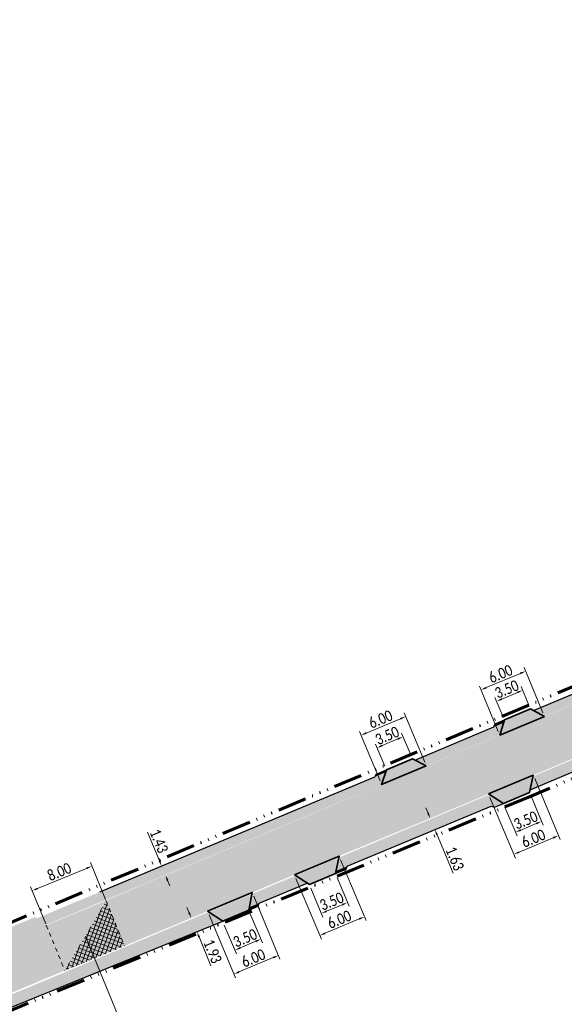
# Model space of a CAD drawing. Header units: millimetres. Extents: x 5493565 to 5508502, y 5765528 to 5769967.
# Tile 6 of 12: x 5507981 to 5508048, y 5765713 to 5765835. Entities that reach past the tile are written whole.
import ezdxf

# ---------------------------------------------------------------- set-up
doc = ezdxf.new("R2010")
doc.units = ezdxf.units.MM
doc.linetypes.add('2', pattern=[1, 0.5, -0.5])
doc.linetypes.add('ACAD_ISO14W100', pattern=[24, 12, -3, 0, -3, 0, -3, 0, -3])
for name, color, linetype, lineweight in [('! LINIA ROZGRANICZAJACA INWESTYCJĘ', 30, 'ACAD_ISO14W100', 60), ('!! Opisy Projektowe', 5, 'Continuous', 15), ('!! WYMIARY', 170, 'Continuous', 9), ('!KRAWĘDŹ CHDONIKA', 150, 'Continuous', 30), ('!Kresk.Zjazd.bez.przebudowy', 254, 'Continuous', 9)]:
    doc.layers.add(name, color=color, linetype=linetype, lineweight=lineweight)
for name, color, linetype, lineweight, true_color in [('!Krawędź.Zjazdu.Obramowanie', 7, 'Continuous', 35, 0xe448ef), ('!Kresk.Chod.-bez przebudowy', 7, 'Continuous', 9, 0xd9fecd), ('!Kreskowanie Chodnika', 7, 'Continuous', 9, 0xbdeeff), ('!Kreskowanie DROGA', 7, 'Continuous', 9, 0xfefedc), ('!KreskowanieZJAZDÓW', 7, 'Continuous', 9, 0xfeb09a), ('!ZNAKI POZIOME', 7, 'Continuous', 35, 0xb8c9ff)]:
    doc.layers.add(name, color=color, linetype=linetype, lineweight=lineweight, true_color=true_color)
doc.styles.get("Standard").update_dxf_attribs({"font": 'calibri.ttf', "width": 0.8, "height": 1.35})
doc.dimstyles.new('1_500', dxfattribs={"dimtxt": 1.35, "dimasz": 0.7, "dimexe": 0.5, "dimexo": 0.5, "dimgap": 0.2, "dimtad": 1, "dimzin": 0, "dimdsep": 46, "dimtxsty": 'Standard', "dimcen": 0.09, "dimclrd": 256, "dimclre": 256, "dimclrt": 256, "dimadec": 3, "dimazin": 0, "dimtfac": 1, "dimtofl": 0, "dimtmove": 0, "dimatfit": 0, "dimfxl": 0.5, "dimtolj": 1, "dimtzin": 0, "dimlwd": 9, "dimlwe": 9, "dimarcsym": 0})

# ---------------------------------------------------------------- blocks, each defined once
blk = doc.blocks.new('*D34')
at = {"layer": '!! WYMIARY', "lineweight": 9, "transparency": 16777216}
for p, q in [((5508009.39, 5765724.67), (5508010.9, 5765721.09)), ((5508006.17, 5765723.3), (5508007.68, 5765719.72)), ((5508010.07, 5765721.28), (5508008.13, 5765720.46))]:
    blk.add_line(p, q, dxfattribs=at)
at = {"layer": '!! WYMIARY', "transparency": 16777216}
for points in [[(5508010.02, 5765721.38), (5508010.11, 5765721.17), (5508010.71, 5765721.55)], [(5508008.09, 5765720.57), (5508008.18, 5765720.35), (5508007.49, 5765720.19)]]:
    blk.add_solid(points, dxfattribs=at)
at = {"layer": 'Defpoints', "color": 0, "transparency": 16777216}
for p in [(5508009.2, 5765725.13), (5508005.97, 5765723.76), (5508007.49, 5765720.19)]:
    blk.add_point(p, dxfattribs=at)
at = {"layer": '!! WYMIARY', "transparency": 16777216, "insert": (5508008.75, 5765721.69), "char_height": 1.35, "attachment_point": 5, "rotation": 22.9413}
blk.add_mtext('\\A1;3.50', dxfattribs=at)
blk = doc.blocks.new('*D35')
at = {"layer": '!! WYMIARY', "lineweight": 9, "transparency": 16777216}
for p, q in [((5508020.14, 5765729.2), (5508021.63, 5765725.62)), ((5508016.91, 5765727.86), (5508018.39, 5765724.28)), ((5508018.85, 5765725.01), (5508020.79, 5765725.82))]:
    blk.add_line(p, q, dxfattribs=at)
at = {"layer": '!! WYMIARY', "transparency": 16777216}
for points in [[(5508020.74, 5765725.92), (5508020.83, 5765725.71), (5508021.43, 5765726.08)], [(5508018.81, 5765725.12), (5508018.89, 5765724.9), (5508018.2, 5765724.74)]]:
    blk.add_solid(points, dxfattribs=at)
at = {"layer": 'Defpoints', "color": 0, "transparency": 16777216}
for p in [(5508019.95, 5765729.66), (5508016.72, 5765728.32), (5508021.43, 5765726.08)]:
    blk.add_point(p, dxfattribs=at)
at = {"layer": '!! WYMIARY', "transparency": 16777216, "insert": (5508019.48, 5765726.24), "char_height": 1.35, "attachment_point": 5, "rotation": 22.5309}
blk.add_mtext('\\A1;3.50', dxfattribs=at)
blk = doc.blocks.new('*D36')
at = {"layer": '!! WYMIARY', "lineweight": 9, "transparency": 16777216}
for p, q in [((5508020.59, 5765731.38), (5508023.74, 5765723.86)), ((5508015.05, 5765729.06), (5508018.2, 5765721.54)), ((5508018.66, 5765722.28), (5508022.9, 5765724.05))]:
    blk.add_line(p, q, dxfattribs=at)
at = {"layer": '!! WYMIARY', "transparency": 16777216}
for points in [[(5508022.85, 5765724.16), (5508022.94, 5765723.94), (5508023.54, 5765724.32)], [(5508018.61, 5765722.38), (5508018.7, 5765722.17), (5508018.01, 5765722.01)]]:
    blk.add_solid(points, dxfattribs=at)
at = {"layer": 'Defpoints', "color": 0, "transparency": 16777216}
for p in [(5508020.4, 5765731.84), (5508014.86, 5765729.53), (5508023.54, 5765724.32)]:
    blk.add_point(p, dxfattribs=at)
at = {"layer": '!! WYMIARY', "transparency": 16777216, "insert": (5508020.43, 5765723.99), "char_height": 1.35, "attachment_point": 5, "rotation": 22.717}
blk.add_mtext('\\A1;6.00', dxfattribs=at)
blk = doc.blocks.new('*D37')
at = {"layer": '!! WYMIARY', "lineweight": 9, "transparency": 16777216}
for p, q in [((5508009.82, 5765726.87), (5508013.07, 5765719.07)), ((5508004.29, 5765724.56), (5508007.54, 5765716.76)), ((5508007.99, 5765717.49), (5508012.24, 5765719.26))]:
    blk.add_line(p, q, dxfattribs=at)
at = {"layer": '!! WYMIARY', "transparency": 16777216}
for points in [[(5508012.19, 5765719.37), (5508012.28, 5765719.15), (5508012.88, 5765719.53)], [(5508007.95, 5765717.6), (5508008.04, 5765717.38), (5508007.35, 5765717.22)]]:
    blk.add_solid(points, dxfattribs=at)
at = {"layer": 'Defpoints', "color": 0, "transparency": 16777216}
for p in [(5508009.63, 5765727.33), (5508004.09, 5765725.02), (5508012.88, 5765719.53)]:
    blk.add_point(p, dxfattribs=at)
at = {"layer": '!! WYMIARY', "transparency": 16777216, "insert": (5508009.77, 5765719.2), "char_height": 1.35, "attachment_point": 5, "rotation": 22.6424}
blk.add_mtext('\\A1;6.00', dxfattribs=at)
blk = doc.blocks.new('*D39')
at = {"layer": '!! WYMIARY', "lineweight": 9, "transparency": 16777216}
for p, q in [((5508044.19, 5765739.25), (5508045.68, 5765735.67)), ((5508040.96, 5765737.9), (5508042.45, 5765734.33)), ((5508042.91, 5765735.06), (5508044.84, 5765735.86))]:
    blk.add_line(p, q, dxfattribs=at)
at = {"layer": '!! WYMIARY', "transparency": 16777216}
for points in [[(5508044.8, 5765735.97), (5508044.89, 5765735.76), (5508045.49, 5765736.13)], [(5508042.86, 5765735.17), (5508042.95, 5765734.95), (5508042.26, 5765734.79)]]:
    blk.add_solid(points, dxfattribs=at)
at = {"layer": 'Defpoints', "color": 0, "transparency": 16777216}
for p in [(5508044, 5765739.71), (5508040.77, 5765738.36), (5508045.49, 5765736.13)]:
    blk.add_point(p, dxfattribs=at)
at = {"layer": '!! WYMIARY', "transparency": 16777216, "insert": (5508043.53, 5765736.28), "char_height": 1.35, "attachment_point": 5, "rotation": 22.6211}
blk.add_mtext('\\A1;3.50', dxfattribs=at)
blk = doc.blocks.new('*D38')
at = {"layer": '!! WYMIARY', "lineweight": 9, "transparency": 16777216}
for p, q in [((5508044.64, 5765741.43), (5508047.79, 5765733.91)), ((5508039.1, 5765739.11), (5508042.25, 5765731.59)), ((5508042.71, 5765732.32), (5508046.95, 5765734.1))]:
    blk.add_line(p, q, dxfattribs=at)
at = {"layer": '!! WYMIARY', "transparency": 16777216}
for points in [[(5508046.9, 5765734.21), (5508046.99, 5765733.99), (5508047.59, 5765734.37)], [(5508042.66, 5765732.43), (5508042.75, 5765732.22), (5508042.06, 5765732.05)]]:
    blk.add_solid(points, dxfattribs=at)
at = {"layer": 'Defpoints', "color": 0, "transparency": 16777216}
for p in [(5508044.45, 5765741.89), (5508038.91, 5765739.57), (5508047.59, 5765734.37)]:
    blk.add_point(p, dxfattribs=at)
at = {"layer": '!! WYMIARY', "transparency": 16777216, "insert": (5508044.48, 5765734.03), "char_height": 1.35, "attachment_point": 5, "rotation": 22.717}
blk.add_mtext('\\A1;6.00', dxfattribs=at)
blk = doc.blocks.new('*D108')
at = {"layer": '!! WYMIARY', "lineweight": 9, "transparency": 16777216}
for p, q in [((5508043.92, 5765750.53), (5508042.95, 5765752.83)), ((5508040.69, 5765749.17), (5508039.72, 5765751.47)), ((5508040.56, 5765751.28), (5508042.5, 5765752.1))]:
    blk.add_line(p, q, dxfattribs=at)
at = {"layer": '!! WYMIARY', "transparency": 16777216}
for points in [[(5508040.52, 5765751.39), (5508040.61, 5765751.18), (5508039.92, 5765751.01)], [(5508042.45, 5765752.21), (5508042.54, 5765751.99), (5508043.14, 5765752.37)]]:
    blk.add_solid(points, dxfattribs=at)
at = {"layer": 'Defpoints', "color": 0, "transparency": 16777216}
for p in [(5508043.14, 5765752.37), (5508044.11, 5765750.07), (5508040.88, 5765748.71)]:
    blk.add_point(p, dxfattribs=at)
at = {"layer": '!! WYMIARY', "transparency": 16777216, "insert": (5508041.18, 5765752.51), "char_height": 1.35, "attachment_point": 5, "rotation": 22.8215}
blk.add_mtext('\\A1;3.50', dxfattribs=at)
blk = doc.blocks.new('*D109')
at = {"layer": '!! WYMIARY', "lineweight": 9, "transparency": 16777216}
for p, q in [((5508045.67, 5765749.59), (5508043.33, 5765755.2)), ((5508038.63, 5765752.7), (5508042.88, 5765754.47)), ((5508040.13, 5765747.28), (5508037.79, 5765752.89))]:
    blk.add_line(p, q, dxfattribs=at)
at = {"layer": '!! WYMIARY', "transparency": 16777216}
for points in [[(5508042.83, 5765754.58), (5508042.92, 5765754.36), (5508043.52, 5765754.74)], [(5508038.59, 5765752.8), (5508038.68, 5765752.59), (5508037.98, 5765752.43)]]:
    blk.add_solid(points, dxfattribs=at)
at = {"layer": 'Defpoints', "color": 0, "transparency": 16777216}
for p in [(5508043.52, 5765754.74), (5508045.87, 5765749.13), (5508040.33, 5765746.82)]:
    blk.add_point(p, dxfattribs=at)
at = {"layer": '!! WYMIARY', "transparency": 16777216, "insert": (5508040.41, 5765754.41), "char_height": 1.35, "attachment_point": 5, "rotation": 22.663}
blk.add_mtext('\\A1;6.00', dxfattribs=at)
blk = doc.blocks.new('*D110')
at = {"layer": '!! WYMIARY', "lineweight": 9, "transparency": 16777216}
for p, q in [((5508029.28, 5765744.36), (5508028.12, 5765747.08)), ((5508026.07, 5765742.99), (5508024.9, 5765745.71)), ((5508025.74, 5765745.53), (5508027.67, 5765746.35))]:
    blk.add_line(p, q, dxfattribs=at)
at = {"layer": '!! WYMIARY', "transparency": 16777216}
for points in [[(5508027.63, 5765746.46), (5508027.72, 5765746.24), (5508028.32, 5765746.62)], [(5508025.7, 5765745.63), (5508025.79, 5765745.42), (5508025.1, 5765745.25)]]:
    blk.add_solid(points, dxfattribs=at)
at = {"layer": 'Defpoints', "color": 0, "transparency": 16777216}
for p in [(5508028.32, 5765746.62), (5508029.48, 5765743.9), (5508026.26, 5765742.53)]:
    blk.add_point(p, dxfattribs=at)
at = {"layer": '!! WYMIARY', "transparency": 16777216, "insert": (5508026.36, 5765746.76), "char_height": 1.35, "attachment_point": 5, "rotation": 23.1186}
blk.add_mtext('\\A1;3.50', dxfattribs=at)
blk = doc.blocks.new('*D111')
at = {"layer": '!! WYMIARY', "lineweight": 9, "transparency": 16777216}
for p, q in [((5508031.01, 5765743.47), (5508028.46, 5765749.58)), ((5508023.76, 5765747.08), (5508028.01, 5765748.85)), ((5508025.48, 5765741.16), (5508022.92, 5765747.27))]:
    blk.add_line(p, q, dxfattribs=at)
at = {"layer": '!! WYMIARY', "transparency": 16777216}
for points in [[(5508027.96, 5765748.96), (5508028.05, 5765748.74), (5508028.65, 5765749.12)], [(5508023.72, 5765747.19), (5508023.81, 5765746.97), (5508023.12, 5765746.81)]]:
    blk.add_solid(points, dxfattribs=at)
at = {"layer": 'Defpoints', "color": 0, "transparency": 16777216}
for p in [(5508028.65, 5765749.12), (5508031.2, 5765743.01), (5508025.67, 5765740.7)]:
    blk.add_point(p, dxfattribs=at)
at = {"layer": '!! WYMIARY', "transparency": 16777216, "insert": (5508025.54, 5765748.79), "char_height": 1.35, "attachment_point": 5, "rotation": 22.6655}
blk.add_mtext('\\A1;6.00', dxfattribs=at)
blk = doc.blocks.new('*D139')
at = {"layer": '!! WYMIARY', "lineweight": 9, "transparency": 16777216}
for p, q in [((5507998.13, 5765731.25), (5507996.64, 5765734.82)), ((5507999.15, 5765728.82), (5507999.42, 5765728.17))]:
    blk.add_line(p, q, dxfattribs=at)
at = {"layer": '!! WYMIARY', "transparency": 16777216}
for points in [[(5507998.24, 5765731.3), (5507998.03, 5765731.21), (5507998.4, 5765730.61)], [(5507999.26, 5765728.86), (5507999.04, 5765728.77), (5507998.88, 5765729.46)]]:
    blk.add_solid(points, dxfattribs=at)
at = {"layer": 'Defpoints', "color": 0, "transparency": 16777216}
for p in [(5507998.4, 5765730.61), (5507998.4, 5765730.61), (5507998.88, 5765729.46)]:
    blk.add_point(p, dxfattribs=at)
at = {"layer": '!! WYMIARY', "transparency": 16777216, "insert": (5507998.08, 5765733.7), "char_height": 1.35, "attachment_point": 5, "rotation": 292.7003}
blk.add_mtext('\\A1;1.43', dxfattribs=at)
blk = doc.blocks.new('*D165')
at = {"layer": '!! Opisy Projektowe', "lineweight": 9, "transparency": 16777216}
for p, q in [((5508031.42, 5765737.17), (5508031.15, 5765737.81)), ((5508032.54, 5765734.48), (5508034.54, 5765729.71))]:
    blk.add_line(p, q, dxfattribs=at)
at = {"layer": '!! Opisy Projektowe', "transparency": 16777216}
for points in [[(5508031.52, 5765737.21), (5508031.31, 5765737.12), (5508031.69, 5765736.52)], [(5508032.65, 5765734.52), (5508032.43, 5765734.43), (5508032.27, 5765735.12)]]:
    blk.add_solid(points, dxfattribs=at)
at = {"layer": 'Defpoints', "color": 0, "transparency": 16777216}
for p in [(5508031.69, 5765736.52), (5508032.27, 5765735.12), (5508032.27, 5765735.12)]:
    blk.add_point(p, dxfattribs=at)
at = {"layer": '!! Opisy Projektowe', "transparency": 16777216, "insert": (5508034.75, 5765731.52), "char_height": 1.35, "attachment_point": 5, "rotation": 292.7003}
blk.add_mtext('\\A1;1.63', dxfattribs=at)
blk = doc.blocks.new('*D166')
at = {"layer": '!! Opisy Projektowe', "lineweight": 9, "transparency": 16777216}
for p, q in [((5508001.81, 5765724.82), (5508001.54, 5765725.46)), ((5508003.04, 5765721.82), (5508004.51, 5765718.24))]:
    blk.add_line(p, q, dxfattribs=at)
at = {"layer": '!! Opisy Projektowe', "transparency": 16777216}
for points in [[(5508001.92, 5765724.86), (5508001.7, 5765724.77), (5508002.08, 5765724.17)], [(5508003.15, 5765721.86), (5508002.93, 5765721.77), (5508002.78, 5765722.46)]]:
    blk.add_solid(points, dxfattribs=at)
at = {"layer": 'Defpoints', "color": 0, "transparency": 16777216}
for p in [(5508002.08, 5765724.17), (5508002.78, 5765722.46), (5508002.78, 5765722.46)]:
    blk.add_point(p, dxfattribs=at)
at = {"layer": '!! Opisy Projektowe', "transparency": 16777216, "insert": (5508004.73, 5765720.04), "char_height": 1.35, "attachment_point": 5, "rotation": 292.3064}
blk.add_mtext('\\A1;1.93', dxfattribs=at)
blk = doc.blocks.new('*D194')
at = {"layer": '!! WYMIARY', "lineweight": 9, "transparency": 16777216}
for p, q in [((5507991.45, 5765726.47), (5507989.57, 5765731.05)), ((5507983, 5765727.82), (5507989.11, 5765730.32)), ((5507984.04, 5765723.43), (5507982.16, 5765728.01))]:
    blk.add_line(p, q, dxfattribs=at)
at = {"layer": '!! WYMIARY', "transparency": 16777216}
for points in [[(5507989.06, 5765730.43), (5507989.15, 5765730.21), (5507989.76, 5765730.59)], [(5507982.96, 5765727.92), (5507983.05, 5765727.71), (5507982.35, 5765727.55)]]:
    blk.add_solid(points, dxfattribs=at)
at = {"layer": 'Defpoints', "color": 0, "transparency": 16777216}
for p in [(5507989.76, 5765730.59), (5507991.64, 5765726.01), (5507984.23, 5765722.97)]:
    blk.add_point(p, dxfattribs=at)
at = {"layer": '!! WYMIARY', "transparency": 16777216, "insert": (5507985.72, 5765729.89), "char_height": 1.35, "attachment_point": 5, "rotation": 22.3146}
blk.add_mtext('\\A1;8.00', dxfattribs=at)

msp = doc.modelspace()

# ---------------------------------------------------------------- hatches: boundary and pattern name
at = {"layer": '!Kresk.Chod.-bez przebudowy'}
h = msp.add_hatch(color=256, dxfattribs=at)
h.dxf.hatch_style = 1
h.paths.add_polyline_path([(5507984.094, 5765723.319), (5507991.209, 5765726.295), (5507990.745, 5765727.401), (5507982.943, 5765724.138)])
at = {"layer": '!Kresk.Zjazd.bez.przebudowy'}
msp.add_hatch(color=256, dxfattribs=at).paths.add_polyline_path([(5507979.454, 5765722.931), (5507982.73, 5765724.29), (5507984.143, 5765723.284), (5507979.253, 5765721.252)])
at = {"layer": '!Kreskowanie Chodnika'}
h = msp.add_hatch(color=256, dxfattribs=at)
h.dxf.hatch_style = 1
h.paths.add_polyline_path([(5508045.838, 5765749.147), (5508059.955, 5765755.052), (5508060.357, 5765756.522), (5508044.474, 5765749.877)])
h.paths.add_polyline_path([(5508031.187, 5765743.018), (5508040.334, 5765746.845), (5508040.771, 5765748.328), (5508029.794, 5765743.736)])
h = msp.add_hatch(color=256, dxfattribs=at)
h.dxf.hatch_style = 1
h.paths.add_polyline_path([(5508040.771, 5765748.328), (5508040.885, 5765748.713), (5508039.737, 5765748.23), (5508039.587, 5765747.833)])
for points in [[(5508057.163, 5765747.055), (5508044.411, 5765741.721), (5508044.076, 5765740.063), (5508058.698, 5765746.18)], [(5508039.034, 5765739.472), (5508020.358, 5765731.659), (5508020.019, 5765730), (5508040.47, 5765738.556)], [(5508040.771, 5765738.364), (5508039.664, 5765737.899), (5508039.24, 5765738.04), (5508040.471, 5765738.555)], [(5508019.951, 5765729.666), (5508021.281, 5765730.219), (5508021.417, 5765730.585), (5508020.019, 5765730)], [(5508015.017, 5765729.425), (5508009.595, 5765727.157), (5508009.27, 5765725.504), (5508016.439, 5765728.502)], [(5508009.196, 5765725.126), (5508010.371, 5765725.627), (5508010.506, 5765726.02), (5508009.27, 5765725.504)]]:
    msp.add_hatch(color=256, dxfattribs=at).paths.add_polyline_path(points)
h = msp.add_hatch(color=256, dxfattribs=at)
h.dxf.hatch_style = 1
h.paths.add_polyline_path([(5507991.208, 5765726.295), (5508025.673, 5765740.712), (5508026.161, 5765742.217), (5507990.736, 5765727.398)])
h = msp.add_hatch(color=256, dxfattribs=at)
h.dxf.hatch_style = 1
h.paths.add_polyline_path([(5508024.982, 5765741.975), (5508024.844, 5765741.666), (5508026.16, 5765742.214), (5508026.262, 5765742.527)])
h = msp.add_hatch(color=256, dxfattribs=at)
h.dxf.hatch_style = 1
h.paths.add_polyline_path([(5508004.243, 5765724.918), (5507966.606, 5765709.174), (5507966.074, 5765707.564), (5508005.973, 5765723.761)])
at = {"layer": '!Kreskowanie DROGA'}
h = msp.add_hatch(color=256, dxfattribs=at)
h.paths.add_polyline_path([(5508481.496, 5765918.276), (5508479.521, 5765924.057), (5508473.43, 5765922.28), (5508471.67, 5765922.17), (5508469.73, 5765922.47), (5508467.94, 5765923.34), (5508466.83, 5765924.41), (5508465.68, 5765926.14), (5508464.351, 5765928.203), (5508461.514, 5765927.056), (5508468.356, 5765913.538)])
edge = h.paths.add_edge_path()
edge.add_line((5507752.691, 5765614.163), (5507746.495, 5765609.154))
edge.add_line((5507746.495, 5765609.154), (5507742.94, 5765606.28))
edge.add_line((5507742.94, 5765606.28), (5507740.885, 5765604.787))
edge.add_line((5507740.885, 5765604.787), (5507748.008, 5765600.476))
edge.add_line((5507748.008, 5765600.476), (5507748.8, 5765601.814))
edge.add_line((5507748.8, 5765601.814), (5507750.66, 5765603.28))
edge.add_line((5507750.66, 5765603.28), (5507754.19, 5765606.31))
edge.add_line((5507754.19, 5765606.31), (5507760.4, 5765611.58))
edge.add_line((5507760.4, 5765611.58), (5507768.93, 5765618.94))
edge.add_line((5507768.93, 5765618.94), (5507771.38, 5765621.07))
edge.add_line((5507771.38, 5765621.07), (5507775.123, 5765624.23))
edge.add_line((5507775.123, 5765624.23), (5507781.351, 5765628.744))
edge.add_line((5507781.351, 5765628.744), (5507786.387, 5765632.061))
edge.add_arc((5507864.246, 5765505.263), 148.794, 115.75131, 121.55172, ccw=False)
edge.add_line((5507799.6, 5765639.28), (5507810.48, 5765643.93))
edge.add_line((5507810.48, 5765643.93), (5507817.14, 5765646.78))
edge.add_line((5507817.14, 5765646.78), (5507833.63, 5765653.78))
edge.add_line((5507833.63, 5765653.78), (5507837.43, 5765655.28))
edge.add_line((5507837.43, 5765655.28), (5507844.14, 5765658.06))
edge.add_line((5507844.14, 5765658.06), (5507854.46, 5765662.43))
edge.add_line((5507854.46, 5765662.43), (5507862.54, 5765665.81))
edge.add_line((5507862.54, 5765665.81), (5507863.96, 5765666.42))
edge.add_line((5507863.96, 5765666.42), (5507882.75, 5765674.29))
edge.add_line((5507882.75, 5765674.29), (5507895.51, 5765679.63))
edge.add_line((5507895.51, 5765679.63), (5507920.91, 5765690.21))
edge.add_line((5507920.91, 5765690.21), (5507923.35, 5765691.26))
edge.add_line((5507923.35, 5765691.26), (5507929.1, 5765693.58))
edge.add_line((5507929.1, 5765693.58), (5507932.38, 5765694.93))
edge.add_line((5507932.38, 5765694.93), (5507934.1, 5765695.73))
edge.add_line((5507934.1, 5765695.73), (5507944.22, 5765699.96))
edge.add_line((5507944.22, 5765699.96), (5507952.11, 5765703.27))
edge.add_line((5507952.11, 5765703.27), (5507956.94, 5765705.32))
edge.add_line((5507956.94, 5765705.32), (5507962.2, 5765707.49))
edge.add_line((5507962.2, 5765707.49), (5507977.82, 5765714.07))
edge.add_line((5507977.82, 5765714.07), (5507986.07, 5765717.53))
edge.add_line((5507986.07, 5765717.53), (5507993.55, 5765720.6))
edge.add_line((5507993.55, 5765720.6), (5508009.92, 5765727.45))
edge.add_line((5508009.92, 5765727.45), (5508015.8, 5765729.92))
edge.add_line((5508015.8, 5765729.92), (5508018.48, 5765731.05))
edge.add_line((5508018.48, 5765731.05), (5508020.51, 5765731.89))
edge.add_line((5508020.51, 5765731.89), (5508029.84, 5765735.75))
edge.add_line((5508029.84, 5765735.75), (5508043.59, 5765741.49))
edge.add_line((5508043.59, 5765741.49), (5508056.96, 5765747.1))
edge.add_line((5508056.96, 5765747.1), (5508061.47, 5765749.02))
edge.add_line((5508061.47, 5765749.02), (5508066.4, 5765751.08))
edge.add_line((5508066.4, 5765751.08), (5508076.49, 5765755.24))
edge.add_line((5508076.49, 5765755.24), (5508084.47, 5765758.63))
edge.add_line((5508084.47, 5765758.63), (5508089.02, 5765760.54))
edge.add_line((5508089.02, 5765760.54), (5508092.91, 5765762.2))
edge.add_line((5508092.91, 5765762.2), (5508104.71, 5765767.11))
edge.add_line((5508104.71, 5765767.11), (5508118.38, 5765772.84))
edge.add_line((5508118.38, 5765772.84), (5508137.77, 5765780.97))
edge.add_line((5508137.77, 5765780.97), (5508152.51, 5765787.25))
edge.add_line((5508152.51, 5765787.25), (5508160.23, 5765790.3))
edge.add_line((5508160.23, 5765790.3), (5508170.34, 5765794.5))
edge.add_line((5508170.34, 5765794.5), (5508175.68, 5765796.69))
edge.add_line((5508175.68, 5765796.69), (5508180.8, 5765798.94))
edge.add_line((5508180.8, 5765798.94), (5508192.03, 5765803.5))
edge.add_line((5508192.03, 5765803.5), (5508194.39, 5765804.54))
edge.add_line((5508194.39, 5765804.54), (5508198.99, 5765806.44))
edge.add_line((5508198.99, 5765806.44), (5508219.78, 5765815.13))
edge.add_line((5508219.78, 5765815.13), (5508236.86, 5765822.37))
edge.add_line((5508236.86, 5765822.37), (5508244.74, 5765825.73))
edge.add_line((5508244.74, 5765825.73), (5508250.84, 5765828.21))
edge.add_line((5508250.84, 5765828.21), (5508251.85, 5765828.58))
edge.add_line((5508251.85, 5765828.58), (5508253.16, 5765829.12))
edge.add_line((5508253.16, 5765829.12), (5508255.56, 5765830.26))
edge.add_line((5508255.56, 5765830.26), (5508257.98, 5765831.25))
edge.add_line((5508257.98, 5765831.25), (5508273.27, 5765837.66))
edge.add_line((5508273.27, 5765837.66), (5508296.24, 5765846.69))
edge.add_line((5508296.24, 5765846.69), (5508300.43, 5765848.59))
edge.add_line((5508300.43, 5765848.59), (5508315.57, 5765854.47))
edge.add_line((5508315.57, 5765854.47), (5508336.54, 5765862.72))
edge.add_line((5508336.54, 5765862.72), (5508345.6, 5765866.2))
edge.add_line((5508345.6, 5765866.2), (5508362.31, 5765872.64))
edge.add_line((5508362.31, 5765872.64), (5508379.14, 5765879.14))
edge.add_line((5508379.14, 5765879.14), (5508384.21, 5765881.15))
edge.add_line((5508384.21, 5765881.15), (5508394.86, 5765885.27))
edge.add_line((5508394.86, 5765885.27), (5508431.47, 5765899.44))
edge.add_line((5508431.47, 5765899.44), (5508456.31, 5765909.2))
edge.add_line((5508456.31, 5765909.2), (5508458.83, 5765910.12))
edge.add_line((5508458.83, 5765910.12), (5508459.66, 5765910.4))
edge.add_line((5508459.66, 5765910.4), (5508468.356, 5765913.538))
edge.add_line((5508468.356, 5765913.538), (5508461.514, 5765927.056))
edge.add_line((5508461.514, 5765927.056), (5508458.73, 5765925.93))
edge.add_line((5508458.73, 5765925.93), (5508458.79, 5765925.676))
edge.add_arc((5508450.222, 5765922.921), 9, -70.04083, 17.82415, ccw=False)
edge.add_line((5508453.295, 5765914.462), (5508453.27, 5765914.45))
edge.add_line((5508453.27, 5765914.45), (5508420.52, 5765901.78))
edge.add_line((5508420.52, 5765901.78), (5508368.77, 5765881.72))
edge.add_line((5508368.77, 5765881.72), (5508349.19, 5765874.13))
edge.add_line((5508349.19, 5765874.13), (5508334.54, 5765868.29))
edge.add_line((5508334.54, 5765868.29), (5508312.97, 5765859.94))
edge.add_line((5508312.97, 5765859.94), (5508298.35, 5765854.1))
edge.add_line((5508298.35, 5765854.1), (5508271.03, 5765843.09))
edge.add_line((5508271.03, 5765843.09), (5508253.19, 5765835.66))
edge.add_line((5508253.19, 5765835.66), (5508250.6, 5765834.57))
edge.add_line((5508250.6, 5765834.57), (5508247.22, 5765833.16))
edge.add_line((5508247.22, 5765833.16), (5508242.71, 5765831.33))
edge.add_line((5508242.71, 5765831.33), (5508234.86, 5765828.15))
edge.add_line((5508234.86, 5765828.15), (5508217.55, 5765820.83))
edge.add_line((5508217.55, 5765820.83), (5508189.83, 5765809.29))
edge.add_line((5508189.83, 5765809.29), (5508167.31, 5765799.82))
edge.add_line((5508167.31, 5765799.82), (5508150.16, 5765792.6))
edge.add_line((5508150.16, 5765792.6), (5508138.61, 5765787.77))
edge.add_line((5508138.61, 5765787.77), (5508136.12, 5765786.76))
edge.add_line((5508136.12, 5765786.76), (5508116.59, 5765778.56))
edge.add_line((5508116.59, 5765778.56), (5508108.73, 5765775.25))
edge.add_line((5508108.73, 5765775.25), (5508102.44, 5765772.64))
edge.add_line((5508102.44, 5765772.64), (5508091.292, 5765768.023))
edge.add_line((5508091.292, 5765768.023), (5508091.291, 5765768.023))
edge.add_line((5508091.291, 5765768.023), (5508090.263, 5765767.597))
edge.add_arc((5508088.335, 5765772.21), 5, 245.62197, 292.68753, ccw=False)
edge.add_line((5508086.271, 5765767.656), (5508080.525, 5765765.358))
edge.add_line((5508080.525, 5765765.358), (5508080.109, 5765764.494))
edge.add_line((5508080.109, 5765764.494), (5508079.557, 5765763.749))
edge.add_arc((5508075.832, 5765767.083), 5, 293.38316, 318.17407, ccw=False)
edge.add_line((5508077.816, 5765762.494), (5508077.809, 5765762.489))
edge.add_line((5508077.809, 5765762.489), (5508061.02, 5765755.46))
edge.add_line((5508061.02, 5765755.46), (5508025.34, 5765740.56))
edge.add_line((5508025.34, 5765740.56), (5508016.48, 5765736.83))
edge.add_line((5508016.48, 5765736.83), (5507996.1, 5765728.3))
edge.add_line((5507996.1, 5765728.3), (5507991.12, 5765726.17))
edge.add_line((5507991.12, 5765726.17), (5507983.24, 5765722.91))
edge.add_line((5507983.24, 5765722.91), (5507965.18, 5765715.4))
edge.add_line((5507965.18, 5765715.4), (5507945.35, 5765707.13))
edge.add_line((5507945.35, 5765707.13), (5507929.1, 5765700.35))
edge.add_line((5507929.1, 5765700.35), (5507910.58, 5765692.59))
edge.add_line((5507910.58, 5765692.59), (5507897.57, 5765687.16))
edge.add_line((5507897.57, 5765687.16), (5507873.88, 5765677.29))
edge.add_line((5507873.88, 5765677.29), (5507862.61, 5765672.51))
edge.add_line((5507862.61, 5765672.51), (5507853.7, 5765668.76))
edge.add_line((5507853.7, 5765668.76), (5507823.92, 5765656.25))
edge.add_line((5507823.92, 5765656.25), (5507807.49, 5765649.37))
edge.add_line((5507807.49, 5765649.37), (5507800.83, 5765646.5))
edge.add_line((5507800.83, 5765646.5), (5507796.34, 5765644.44))
edge.add_line((5507796.34, 5765644.44), (5507791.38, 5765642.03))
edge.add_line((5507791.38, 5765642.03), (5507786.96, 5765639.69))
edge.add_line((5507786.96, 5765639.69), (5507782.24, 5765636.91))
edge.add_line((5507782.24, 5765636.91), (5507778.02, 5765634.04))
edge.add_arc((5507904.638, 5765454.004), 220.103, 125.11847, 130.38814)
edge.add_line((5507762.02, 5765621.65), (5507761.603, 5765621.368))
edge.add_line((5507761.603, 5765621.368), (5507761.246, 5765621.08))
edge.add_arc((5493598.445, 5783134.898), 22523.738, 308.9471418, 308.9612352, ccw=False)
edge.add_arc((5507573.373, 5765840.308), 288.611, 308.41213, 309.49624, ccw=False)
at = {"layer": '!Kreskowanie DROGA', "lineweight": 9}
h = msp.add_hatch(dxfattribs=at)
h.set_pattern_fill('ANSI37', color=6, scale=0.15, angle=25)
h.set_pattern_definition([(70, (0, 0), (-0.44752861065, 0.16288709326), []), (160, (0, 0), (-0.16288709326, -0.44752861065), [])])
edge = h.paths.add_edge_path()
edge.add_line((5507991.512, 5765726.308), (5507993.81, 5765720.707))
edge.add_line((5507986.409, 5765717.669), (5507993.81, 5765720.707))
edge.add_line((5507984.111, 5765723.27), (5507991.501, 5765726.333))
edge.add_line((5507984.111, 5765723.27), (5507986.409, 5765717.669))
at = {"layer": '!KreskowanieZJAZDÓW'}
for points in [[(5508040.334, 5765746.845), (5508045.838, 5765749.147), (5508044.112, 5765750.071), (5508040.885, 5765748.713)], [(5508025.673, 5765740.712), (5508031.187, 5765743.018), (5508029.478, 5765743.9), (5508026.262, 5765742.527)], [(5508044.433, 5765741.73), (5508039.034, 5765739.472), (5508040.771, 5765738.364), (5508044.002, 5765739.72)], [(5508020.358, 5765731.659), (5508015.017, 5765729.425), (5508016.719, 5765728.321), (5508019.951, 5765729.666)], [(5508009.595, 5765727.157), (5508004.243, 5765724.918), (5508005.973, 5765723.761), (5508009.196, 5765725.126)]]:
    msp.add_hatch(color=256, dxfattribs=at).paths.add_polyline_path(points)
at = {"layer": '!ZNAKI POZIOME'}
h = msp.add_hatch(color=256, dxfattribs=at)
h.paths.add_polyline_path([(5507987.993, 5765719.141), (5507988.194, 5765718.683), (5507991.889, 5765720.218), (5507991.688, 5765720.676)])
h.paths.add_polyline_path([(5507987.591, 5765720.057), (5507987.792, 5765719.599), (5507991.487, 5765721.134), (5507991.286, 5765721.592)])
h.paths.add_polyline_path([(5507987.189, 5765720.973), (5507987.39, 5765720.515), (5507991.085, 5765722.05), (5507990.884, 5765722.507)])
h.paths.add_polyline_path([(5507986.787, 5765721.889), (5507986.988, 5765721.431), (5507990.683, 5765722.965), (5507990.482, 5765723.423)])
h.paths.add_polyline_path([(5507986.385, 5765722.804), (5507986.586, 5765722.347), (5507990.281, 5765723.881), (5507990.08, 5765724.339)])
h.paths.add_polyline_path([(5507985.983, 5765723.72), (5507986.184, 5765723.262), (5507989.879, 5765724.797), (5507989.678, 5765725.255)])

# ---------------------------------------------------------------- linework, layer by layer
at = {"layer": '! LINIA ROZGRANICZAJACA INWESTYCJĘ', "ltscale": 0.3}
for points in [[(5507964.503, 5765717.236), (5508052.056, 5765753.956), (5508079.674, 5765765.612), (5508111.348, 5765779.312), (5508130.301, 5765787.492), (5508172.66, 5765804.742), (5508201.039, 5765816.562), (5508241.6, 5765833.286)], [(5508222.585, 5765813.794), (5508214.596, 5765810.651), (5508156.848, 5765786.319), (5508115.478, 5765769.705), (5508044.276, 5765739.293), (5507950.66, 5765700.766)]]:
    msp.add_lwpolyline(points, dxfattribs=at)
at = {"layer": '!! Opisy Projektowe'}
msp.add_lwpolyline([(5508005.258, 5765682.155), (5507988.952, 5765721.936)], dxfattribs=at)
at = {"layer": '!KRAWĘDŹ CHDONIKA'}
for points in [[(5508044.474, 5765749.877), (5508060.357, 5765756.522), (5508060.357, 5765756.522)], [(5508029.794, 5765743.736), (5508029.794, 5765743.736), (5508039.587, 5765747.833), (5508039.737, 5765748.23), (5508040.885, 5765748.713)], [(5508044.076, 5765740.063), (5508057.522, 5765745.688), (5508057.765, 5765745.609), (5508058.87, 5765746.082)], [(5507990.736, 5765727.398), (5508024.844, 5765741.666), (5508024.844, 5765741.666), (5508024.982, 5765741.975), (5508026.262, 5765742.527)], [(5508019.951, 5765729.666), (5508021.281, 5765730.219), (5508021.417, 5765730.585), (5508039.24, 5765738.04), (5508039.664, 5765737.899), (5508040.771, 5765738.364)], [(5508009.196, 5765725.126), (5508010.371, 5765725.627), (5508010.506, 5765726.02), (5508016.439, 5765728.502)], [(5507966.074, 5765707.564), (5507980.492, 5765713.417), (5507993.584, 5765718.732), (5508005.973, 5765723.761)]]:
    msp.add_lwpolyline(points, dxfattribs=at)
at = {"layer": '!Krawędź.Zjazdu.Obramowanie'}
for points in [[(5508045.866, 5765749.131), (5508043.091, 5765747.973), (5508040.326, 5765746.818), (5508040.885, 5765748.713), (5508044.112, 5765750.071), (5508045.866, 5765749.131)], [(5508031.204, 5765743.009), (5508028.436, 5765741.853), (5508025.668, 5765740.697), (5508026.262, 5765742.527), (5508029.478, 5765743.9), (5508031.204, 5765743.009)], [(5508038.924, 5765739.542), (5508041.692, 5765740.698), (5508044.46, 5765741.855), (5508044.002, 5765739.72), (5508040.771, 5765738.364), (5508038.924, 5765739.542)], [(5508014.861, 5765729.526), (5508017.626, 5765730.69), (5508020.396, 5765731.843), (5508019.951, 5765729.666), (5508016.719, 5765728.321), (5508014.861, 5765729.526)], [(5508004.093, 5765725.019), (5508006.861, 5765726.175), (5508009.629, 5765727.332), (5508009.196, 5765725.126), (5508005.973, 5765723.761), (5508004.093, 5765725.019)]]:
    msp.add_lwpolyline(points, dxfattribs=at)
at = {"layer": '!Krawędź.Zjazdu.Obramowanie', "color": 7, "linetype": '2', "lineweight": 5}
for points in [[(5507991.501, 5765726.333), (5507993.81, 5765720.707)], [(5507984.111, 5765723.27), (5507986.409, 5765717.669)]]:
    msp.add_lwpolyline(points, dxfattribs=at)

# ---------------------------------------------------------------- dimensions: what is measured, and where the dimension line sits
at = {"layer": '!! Opisy Projektowe'}
dim = msp.add_linear_dim(base=(5508032.27, 5765735.125), p1=(5508031.686, 5765736.521), p2=(5508032.27, 5765735.125), angle=292.70032, text='1.63', dimstyle='1_500', dxfattribs=at)
dim.commit()
dim.dimension.update_dxf_attribs({"geometry": '*D165', "text_midpoint": (5508033.924, 5765731.171), "dimtype": 161})
dim = msp.add_aligned_dim(p1=(5508002.076, 5765724.168), p2=(5508002.775, 5765722.463), distance=0, text='1.93', dimstyle='1_500', dxfattribs=at)
dim.commit()
dim.dimension.update_dxf_attribs({"geometry": '*D166', "text_midpoint": (5508004.733, 5765720.04)})
at = {"layer": '!! WYMIARY'}
for p1, p2, distance, picture, middle in [((5508040.326, 5765746.818), (5508045.866, 5765749.131), 6.078, '*D109', (5508040.411, 5765754.407)), ((5508040.885, 5765748.713), (5508044.112, 5765750.071), 2.495, '*D108', (5508041.185, 5765752.513)), ((5508025.668, 5765740.697), (5508031.204, 5765743.009), 6.623, '*D111', (5508025.54, 5765748.787)), ((5508026.262, 5765742.527), (5508029.478, 5765743.9), 2.962, '*D110', (5508026.357, 5765746.757)), ((5508038.911, 5765739.573), (5508044.445, 5765741.89), -8.153, '*D38', (5508044.482, 5765734.034)), ((5508040.771, 5765738.364), (5508044, 5765739.709), -3.874, '*D39', (5508043.532, 5765736.284)), ((5508014.861, 5765729.526), (5508020.396, 5765731.843), -8.153, '*D36', (5508020.432, 5765723.986)), ((5507984.234, 5765722.969), (5507991.635, 5765726.006), 4.952, '*D194', (5507985.716, 5765729.893)), ((5508016.719, 5765728.321), (5508019.95, 5765729.662), -3.874, '*D35', (5508019.477, 5765726.237)), ((5508004.093, 5765725.019), (5508009.628, 5765727.328), -8.452, '*D37', (5508009.771, 5765719.196)), ((5508009.196, 5765725.126), (5508005.973, 5765723.761), 3.883, '*D34', (5508008.75, 5765721.689))]:
    dim = msp.add_aligned_dim(p1=p1, p2=p2, distance=distance, dimstyle='1_500', dxfattribs=at)
    dim.commit()
    dim.dimension.update_dxf_attribs({"geometry": picture, "text_midpoint": middle})
dim = msp.add_aligned_dim(p1=(5507998.882, 5765729.464), p2=(5507998.404, 5765730.606), distance=0, text='1.43', dimstyle='1_500', dxfattribs=at)
dim.commit()
dim.dimension.update_dxf_attribs({"geometry": '*D139', "text_midpoint": (5507998.075, 5765733.703)})

doc.saveas('drawing.dxf')
